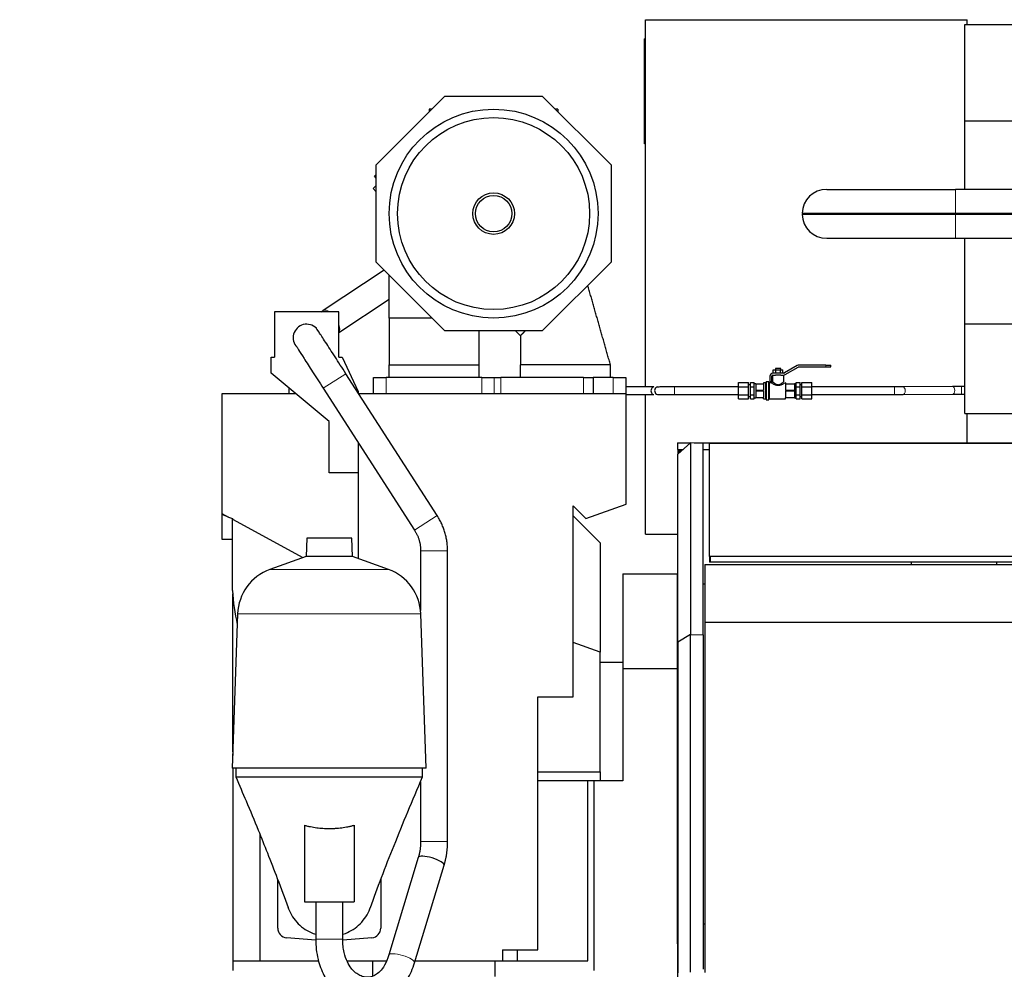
# Model space of a CAD drawing. Header units: inches. Extents: x 0 to 29700, y -16 to 21000.
# Tile 206 of 256: x 21776 to 23306, y 17174 to 18651. Entities that reach past the tile are written whole.
import ezdxf

# ---------------------------------------------------------------- set-up
doc = ezdxf.new("R2010")
doc.units = ezdxf.units.IN
doc.layers.add('1', color=7, linetype='Continuous', true_color=0xffffff)
doc.layers.add('254', color=7, linetype='Continuous', true_color=0xffffff)
doc.styles.add('latin_extended', font='simplex.shx')
doc.dimstyles.get("Standard").update_dxf_attribs({"dimtxt": 0.18, "dimasz": 0.18, "dimexe": 0.18, "dimexo": 0.0625, "dimgap": 0.09, "dimtad": 0, "dimtih": 1, "dimtoh": 1, "dimdec": 4, "dimzin": 0, "dimdsep": 46, "dimtxsty": 'Standard', "dimcen": 0.09, "dimadec": 0, "dimazin": 0, "dimtfac": 1, "dimtdec": 4, "dimtofl": 0, "dimtmove": 0, "dimatfit": 3, "dimfxl": 1, "dimtolj": 1, "dimtzin": 0, "dimarcsym": 0})

# ---------------------------------------------------------------- blocks, each defined once
blk = doc.blocks.new('_U9')
at = {"layer": '254', "color": 3, "linetype": 'Continuous', "lineweight": 13, "transparency": 16777216}
for p, q in [((28856.1, 17551.5), (28856.1, 14023.5)), ((18100.1, 16022.3), (18100.1, 14023.5)), ((18275.1, 14073.5), (28681.1, 14073.5))]:
    blk.add_line(p, q, dxfattribs=at)
at = {"layer": '254', "color": 3, "transparency": 16777216}
for points in [[(18275.1, 14102.7), (18275.1, 14044.3), (18100.1, 14073.5)], [(28681.1, 14044.3), (28681.1, 14102.7), (28856.1, 14073.5)]]:
    blk.add_solid(points, dxfattribs=at)
at = {"layer": 'Defpoints', "color": 0, "transparency": 16777216}
for p in [(28856.1, 17601.5), (18100.1, 16072.3), (28856.1, 14073.5)]:
    blk.add_point(p, dxfattribs=at)
at = {"layer": '254', "color": 2, "lineweight": 13, "transparency": 16777216, "insert": (23107.3, 14336), "char_height": 175, "attachment_point": 1, "style": 'latin_extended'}
blk.add_mtext('\\A1;10756', dxfattribs=at)

msp = doc.modelspace()

# ---------------------------------------------------------------- linework, layer by layer
at = {"layer": '1', "color": 2, "linetype": 'Continuous', "lineweight": 25}
for p, q in [((22748.599, 18650.994), (23248.599, 18650.994)), ((22748.599, 18079.981), (22748.599, 18650.994)), ((23248.599, 18643.494), (23248.599, 18650.994)), ((23244.599, 18493.494), (23244.599, 18643.494)), ((23244.599, 18643.494), (26604.054, 18643.494)), ((22747.099, 18457.962), (22747.099, 18620.962)), ((22748.599, 18620.962), (22747.099, 18620.962)), ((22330.051, 18425.072), (22436.957, 18531.978)), ((22436.957, 18531.978), (22588.145, 18531.978)), ((22588.145, 18531.978), (22695.051, 18425.072)), ((22416.957, 18511.978), (22412.551, 18511.978)), ((22412.551, 18511.978), (22412.551, 18507.572)), ((22612.551, 18511.978), (22608.145, 18511.978)), ((22612.551, 18511.978), (22612.551, 18507.572)), ((23244.599, 18387.148), (23244.599, 18493.494)), ((23244.599, 18493.494), (26604.054, 18493.494)), ((22748.599, 18457.962), (22747.099, 18457.962)), ((22330.051, 18273.884), (22330.051, 18425.072)), ((22695.051, 18425.072), (22695.051, 18273.884)), ((22327.289, 18407.461), (22330.051, 18410.223)), ((22330.051, 18404.699), (22327.289, 18407.461)), ((22330.052, 18393.253), (22325.168, 18388.369)), ((22325.168, 18388.369), (22330.051, 18383.486)), ((23030.099, 18387.151), (23230.099, 18387.151)), ((23525.099, 18387.151), (23230.099, 18387.151)), ((22992.063, 18350.128), (22993.062, 18349.101)), ((22992.063, 18350.128), (23230.099, 18350.128)), ((22992.063, 18348.074), (22993.062, 18349.101)), ((23230.099, 18348.074), (22992.063, 18348.074)), ((22993.062, 18349.101), (23230.099, 18349.101)), ((23230.099, 18350.128), (23525.099, 18350.128)), ((23230.099, 18350.078), (23230.099, 18348.124)), ((23230.099, 18350.078), (23525.149, 18350.078)), ((23525.149, 18348.124), (23230.099, 18348.124)), ((23525.099, 18348.074), (23230.099, 18348.074)), ((23030.099, 18311.051), (23230.099, 18311.051)), ((23230.099, 18311.051), (23525.099, 18311.051)), ((23244.599, 18178.148), (23244.599, 18311.051)), ((22436.957, 18166.978), (22330.051, 18273.884)), ((22695.051, 18273.884), (22588.145, 18166.978)), ((22342.332, 18261.6), (22247.873, 18198.843)), ((22350.051, 18186.978), (22350.051, 18253.884)), ((22272.1, 18164.514), (22350.05, 18216.303)), ((22272.099, 18196.478), (22172.099, 18196.478)), ((22172.099, 18196.478), (22172.099, 18126.478)), ((22272.099, 18126.478), (22272.099, 18196.478)), ((22350.051, 18186.978), (22350.051, 18186.978)), ((22350.327, 18186.978), (22350.064, 18186.978)), ((23244.599, 18038.494), (23244.599, 18178.148)), ((23244.599, 18178.148), (23430.493, 18178.148)), ((22588.145, 18166.978), (22436.957, 18166.978)), ((22546.559, 18166.978), (22554.056, 18159.481)), ((22167.099, 18126.478), (22172.099, 18126.478)), ((22167.099, 18101.478), (22167.099, 18126.478)), ((22272.099, 18126.478), (22277.099, 18126.478)), ((22277.099, 18126.478), (22302.099, 18072.865)), ((22257.099, 18025.959), (22167.099, 18101.478)), ((22424.997, 17879.84), (22283, 18100.56)), ((22350.051, 18114.478), (22420.158, 18114.478)), ((22350.051, 18094.478), (22350.051, 18114.478)), ((22420.158, 18114.478), (22490.056, 18114.478)), ((22490.056, 18094.478), (22490.056, 18114.478)), ((22554.056, 18094.478), (22554.056, 18114.478)), ((22554.056, 18114.478), (22554.056, 18114.478)), ((22694.029, 18114.478), (22694.056, 18114.478)), ((22694.056, 18094.478), (22694.056, 18114.478)), ((22694.057, 18114.478), (22694.056, 18114.478)), ((22963.323, 18101.478), (22946.663, 18101.478)), ((22947.157, 18106.478), (22950.91, 18106.478)), ((22947.157, 18101.478), (22947.157, 18106.478)), ((22958.663, 18108.478), (22950.663, 18108.478)), ((22950.663, 18108.478), (22950.663, 18106.478)), ((22950.91, 18106.478), (22958.415, 18106.478)), ((22950.91, 18101.478), (22950.91, 18106.478)), ((22958.415, 18106.478), (22962.168, 18106.478)), ((22958.415, 18101.478), (22958.415, 18106.478)), ((22958.663, 18106.478), (22958.663, 18108.478)), ((22962.168, 18101.478), (22962.168, 18106.478)), ((22984.349, 18113.308), (22964.323, 18101.746)), ((22965.823, 18099.148), (22985.849, 18110.71)), ((23028.663, 18113.978), (22986.849, 18113.978)), ((22986.849, 18110.978), (23028.663, 18110.978)), ((23028.663, 18113.978), (23036.663, 18113.978)), ((23028.663, 18110.978), (23036.663, 18110.978)), ((23036.663, 18110.978), (23036.663, 18113.978)), ((22326.056, 18094.478), (22345.556, 18094.478)), ((22326.056, 18069.478), (22326.056, 18094.478)), ((22494.152, 18094.478), (22345.556, 18094.478)), ((22494.152, 18094.478), (22513.204, 18094.478)), ((22513.204, 18094.478), (22523.951, 18094.478)), ((22652.056, 18094.478), (22523.951, 18094.478)), ((22652.056, 18094.478), (22667.056, 18094.478)), ((22698.056, 18094.478), (22667.054, 18094.478)), ((22667.056, 18094.478), (22667.056, 18069.478)), ((22698.056, 18094.478), (22718.056, 18094.478)), ((22718.056, 18094.478), (22718.056, 18069.478)), ((22893.163, 18080.329), (22893.163, 18086.68)), ((22893.163, 18086.68), (22908.663, 18086.68)), ((22908.663, 18080.329), (22908.663, 18086.68)), ((22911.663, 18080.329), (22911.663, 18086.68)), ((22911.663, 18086.68), (22917.563, 18086.68)), ((22917.563, 18083.504), (22917.563, 18086.68)), ((22920.163, 18084.978), (22917.563, 18084.978)), ((22920.163, 18084.978), (22932.163, 18084.978)), ((22920.163, 18084.978), (22920.163, 18084.62)), ((22932.163, 18086.478), (22932.163, 18084.978)), ((22934.963, 18086.478), (22932.163, 18086.478)), ((22936.163, 18060.278), (22936.163, 18087.678)), ((22939.863, 18087.978), (22936.463, 18087.978)), ((22940.163, 18060.278), (22940.163, 18087.678)), ((22943.769, 18086.478), (22941.363, 18086.478)), ((22941.663, 18096.478), (22941.663, 18088.478)), ((22941.663, 18088.478), (22944.663, 18088.478)), ((22944.663, 18088.478), (22944.663, 18096.478)), ((22945.663, 18098.21), (22945.663, 18088.398)), ((22946.663, 18098.478), (22950.539, 18098.478)), ((22958.787, 18098.478), (22963.323, 18098.478)), ((22963.663, 18088.478), (22963.663, 18098.49)), ((22966.163, 18086.478), (22965.663, 18086.478)), ((22966.163, 18086.478), (22966.163, 18084.978)), ((22966.163, 18084.978), (22980.163, 18084.978)), ((22980.163, 18084.978), (22980.163, 18084.62)), ((22982.763, 18084.978), (22980.163, 18084.978)), ((22982.763, 18086.68), (22988.663, 18086.68)), ((22982.763, 18083.504), (22982.763, 18086.68)), ((22988.663, 18080.329), (22988.663, 18086.68)), ((22991.663, 18080.329), (22991.663, 18086.68)), ((22991.663, 18086.68), (23007.163, 18086.68)), ((23007.163, 18080.329), (23007.163, 18086.68)), ((22194.096, 18078.825), (22194.096, 18069.478)), ((22247.679, 18077.837), (22389.675, 17857.117)), ((22302.099, 18072.865), (22302.099, 18070.873)), ((22761.34, 18079.978), (22718.056, 18079.978)), ((22893.163, 18080.329), (22908.663, 18080.329)), ((22893.163, 18067.627), (22893.163, 18080.329)), ((22911.663, 18082.978), (22908.663, 18082.978)), ((22908.663, 18067.627), (22908.663, 18080.329)), ((22911.663, 18067.627), (22911.663, 18080.329)), ((22911.663, 18080.329), (22917.563, 18080.329)), ((22917.563, 18080.329), (22917.563, 18083.504)), ((22917.563, 18073.978), (22917.563, 18080.329)), ((22917.563, 18067.627), (22917.563, 18073.978)), ((22920.163, 18084.62), (22932.163, 18084.62)), ((22920.163, 18084.62), (22920.163, 18079.478)), ((22920.163, 18079.478), (22920.163, 18074.336)), ((22932.163, 18074.336), (22920.163, 18074.336)), ((22920.163, 18074.336), (22920.163, 18073.62)), ((22920.163, 18073.62), (22920.163, 18068.478)), ((22932.163, 18073.62), (22920.163, 18073.62)), ((22932.163, 18084.62), (22932.163, 18074.336)), ((22932.163, 18073.62), (22932.163, 18063.336)), ((22966.163, 18084.62), (22966.163, 18074.336)), ((22966.163, 18084.62), (22980.163, 18084.62)), ((22980.163, 18074.336), (22966.163, 18074.336)), ((22966.163, 18073.62), (22966.163, 18063.336)), ((22980.163, 18073.62), (22966.163, 18073.62)), ((22980.163, 18084.62), (22980.163, 18079.478)), ((22980.163, 18079.478), (22980.163, 18074.336)), ((22980.163, 18074.336), (22980.163, 18073.62)), ((22980.163, 18073.62), (22980.163, 18068.478)), ((22982.763, 18080.329), (22982.763, 18083.504)), ((22982.763, 18080.329), (22988.663, 18080.329)), ((22982.763, 18073.978), (22982.763, 18080.329)), ((22982.763, 18067.627), (22982.763, 18073.978)), ((22991.663, 18082.978), (22988.663, 18082.978)), ((22988.663, 18067.627), (22988.663, 18080.329)), ((22991.663, 18067.627), (22991.663, 18080.329)), ((22991.663, 18080.329), (23007.163, 18080.329)), ((23007.163, 18067.627), (23007.163, 18080.329)), ((23225.852, 18080.547), (23148.828, 18080.021)), ((23244.6, 18080.589), (23239.496, 18080.589)), ((22205.235, 18069.478), (22090.099, 18069.478)), ((22090.099, 18069.478), (22090.099, 17883.34)), ((22718.299, 18069.478), (22303.003, 18069.478)), ((22494.152, 18069.478), (22345.556, 18069.478)), ((22718.299, 17897.478), (22718.299, 18069.478)), ((22718.299, 18067.978), (22761.34, 18067.978)), ((22748.599, 17850.994), (22748.599, 18067.981)), ((22893.163, 18067.627), (22908.663, 18067.627)), ((22893.163, 18061.276), (22893.163, 18067.627)), ((22893.163, 18061.276), (22908.663, 18061.276)), ((22908.663, 18061.276), (22908.663, 18067.627)), ((22908.663, 18064.978), (22911.663, 18064.978)), ((22911.663, 18061.276), (22911.663, 18067.627)), ((22911.663, 18067.627), (22917.563, 18067.627)), ((22911.663, 18061.276), (22917.563, 18061.276)), ((22917.563, 18064.452), (22917.563, 18067.627)), ((22917.563, 18061.276), (22917.563, 18064.452)), ((22917.563, 18062.978), (22920.163, 18062.978)), ((22920.163, 18068.478), (22920.163, 18063.336)), ((22920.163, 18063.336), (22932.163, 18063.336)), ((22920.163, 18063.336), (22920.163, 18062.978)), ((22932.163, 18062.978), (22920.163, 18062.978)), ((22932.163, 18061.478), (22932.163, 18062.978)), ((22932.163, 18061.478), (22934.963, 18061.478)), ((22936.463, 18059.978), (22939.863, 18059.978)), ((22941.363, 18061.478), (22966.163, 18061.478)), ((22966.163, 18063.336), (22980.163, 18063.336)), ((22966.163, 18061.478), (22966.163, 18062.978)), ((22980.163, 18062.978), (22966.163, 18062.978)), ((22980.163, 18068.478), (22980.163, 18063.336)), ((22980.163, 18063.336), (22980.163, 18062.978)), ((22980.163, 18062.978), (22982.763, 18062.978)), ((22982.763, 18064.452), (22982.763, 18067.627)), ((22982.763, 18067.627), (22988.663, 18067.627)), ((22982.763, 18061.276), (22982.763, 18064.452)), ((22982.763, 18061.276), (22988.663, 18061.276)), ((22988.663, 18061.276), (22988.663, 18067.627)), ((22988.663, 18064.978), (22991.663, 18064.978)), ((22991.663, 18061.276), (22991.663, 18067.627)), ((22991.663, 18067.627), (23007.163, 18067.627)), ((22991.663, 18061.276), (23007.163, 18061.276)), ((23007.163, 18061.276), (23007.163, 18067.627)), ((23148.91, 18068.021), (23225.933, 18068.547)), ((23239.496, 18068.589), (23244.6, 18068.589)), ((22257.099, 17946.478), (22257.099, 18025.959)), ((23244.599, 18038.494), (23419.156, 18038.494)), ((23248.599, 17992.794), (23248.599, 18038.494)), ((22302.099, 17993.238), (22302.099, 17813.283)), ((22798.599, 17975.499), (22818.349, 17993.017)), ((22818.349, 17993.017), (22818.349, 17694.958)), ((22838.099, 17992.252), (22818.349, 17993.017)), ((22798.099, 17992.79), (22818.101, 17992.79)), ((22798.099, 17992.79), (22798.099, 17982.79)), ((22798.099, 17982.79), (22806.824, 17982.79)), ((22798.599, 17982.789), (22798.599, 17975.497)), ((22800.099, 17980.79), (22800.099, 17979.827)), ((22800.099, 17980.79), (22804.564, 17980.79)), ((22800.099, 17979.827), (22803.479, 17979.827)), ((22800.099, 17979.827), (22800.099, 17976.824)), ((22824.219, 17992.79), (23405.099, 17992.79)), ((22838.099, 17694.435), (22838.099, 17992.252)), ((22838.104, 17982.79), (22848.1, 17982.79)), ((22848.099, 17992.535), (23405.099, 17992.535)), ((22848.099, 17816.517), (22848.099, 17992.535)), ((22798.599, 17682.974), (22798.599, 17975.499)), ((22302.099, 17946.478), (22257.099, 17946.478)), ((22636.099, 17895.013), (22655.937, 17875.174)), ((22636.099, 17598.12), (22636.099, 17895.013)), ((22655.937, 17875.174), (22718.299, 17897.478)), ((22090.099, 17883.34), (22090.099, 17881.478)), ((22090.099, 17883.34), (22100.501, 17877.692)), ((22090.099, 17881.48), (22090.099, 17843.494)), ((22100.501, 17877.692), (22090.099, 17881.478)), ((22100.501, 17877.692), (22106.83, 17875.389)), ((22106.83, 17875.389), (22106.83, 17874.256)), ((22106.83, 17763.226), (22106.83, 17874.256)), ((22106.83, 17874.256), (22216.306, 17814.815)), ((22636.097, 17879.48), (22678.099, 17837.478)), ((22636.097, 17879.48), (22678.099, 17837.478)), ((22090.099, 17843.494), (22106.83, 17843.494)), ((22222.046, 17845.019), (22221.052, 17816.542)), ((22292.151, 17845.019), (22222.046, 17845.019)), ((22293.145, 17816.542), (22292.151, 17845.019)), ((22748.599, 17850.994), (22798.606, 17850.994)), ((22399.056, 17825.195), (22399.056, 17732.354)), ((22441.056, 17372.933), (22441.056, 17825.195)), ((22678.099, 17837.478), (22678.099, 17667.46)), ((22221.052, 17816.542), (22164.754, 17796.052)), ((22293.145, 17816.542), (22221.052, 17816.542)), ((22349.443, 17796.052), (22293.145, 17816.542)), ((22848.099, 17816.517), (22848.099, 17807.647)), ((22848.899, 17816.147), (22848.899, 17807.277)), ((23386.091, 17816.147), (22848.899, 17816.147)), ((22840.599, 17804.071), (23386.1, 17804.071)), ((22840.599, 17804.071), (22840.599, 17714.022)), ((23386.091, 17807.277), (22848.899, 17807.277)), ((23162.095, 17804.07), (23162.095, 17807.277)), ((23294.102, 17807.277), (23294.102, 17804.071)), ((22713.099, 17789.494), (22713.099, 17642.002)), ((22713.099, 17789.494), (22798.099, 17789.494)), ((22798.099, 17642.002), (22798.099, 17789.494)), ((22798.099, 17773.804), (22798.599, 17773.804)), ((22798.099, 17773.804), (22798.599, 17773.804)), ((22838.098, 17773.804), (22840.599, 17773.804)), ((22838.098, 17773.804), (22840.599, 17773.804)), ((22107.099, 17512.479), (22107.099, 17758.182)), ((22114.794, 17727.287), (22106.405, 17487.065)), ((22407.792, 17487.065), (22399.403, 17727.287)), ((22840.599, 17714.022), (22840.599, 17169.531)), ((22840.599, 17714.022), (24447.599, 17714.022)), ((22818.349, 17694.958), (22798.599, 17682.974)), ((22818.349, 17694.958), (22838.099, 17694.435)), ((22818.349, 17169.758), (22818.349, 17694.958)), ((22838.099, 17694.435), (22838.099, 17174.429)), ((22678.099, 17667.464), (22636.099, 17682.75)), ((22798.599, 17682.974), (22798.599, 17168.896)), ((22678.099, 17481.478), (22678.099, 17667.464)), ((22678.098, 17652.094), (22713.097, 17652.094)), ((22713.099, 17642.003), (22713.099, 17467.478)), ((22798.099, 17624.181), (22798.099, 17642.004)), ((22798.099, 17245.029), (22798.099, 17624.186)), ((22798.099, 17245.029), (22798.099, 17624.186)), ((22581.099, 17204.494), (22581.099, 17598.12)), ((22581.099, 17598.12), (22636.099, 17598.12)), ((22107.295, 17512.478), (22107.099, 17512.478)), ((22107.099, 17512.478), (22107.099, 17506.918)), ((22407.792, 17487.065), (22106.405, 17487.065)), ((22107.099, 17487.062), (22107.099, 17187.478)), ((22112.099, 17487.065), (22112.099, 17473.494)), ((22402.099, 17473.494), (22402.099, 17487.065)), ((22581.099, 17481.478), (22678.099, 17481.478)), ((22678.099, 17481.48), (22678.099, 17467.478)), ((22399.056, 17466.184), (22399.056, 17372.933)), ((22659.099, 17467.478), (22581.099, 17467.478)), ((22668.099, 17467.478), (22659.098, 17467.478)), ((22659.099, 17187.478), (22659.099, 17467.478)), ((22713.099, 17467.478), (22668.099, 17467.478)), ((22668.099, 17467.478), (22668.099, 17172.478)), ((22218.448, 17398.45), (22218.448, 17279.494)), ((22295.749, 17398.45), (22295.749, 17279.494)), ((22149.099, 17384.977), (22149.099, 17187.494)), ((22395.5, 17348.389), (22349.545, 17196.797)), ((22389.738, 17184.613), (22435.693, 17336.204)), ((22177.099, 17238.494), (22177.099, 17313.895)), ((22337.099, 17313.859), (22337.099, 17238.494)), ((22218.448, 17279.494), (22295.749, 17279.494)), ((22236.099, 17279.494), (22236.099, 17221.341)), ((22278.099, 17221.341), (22278.099, 17279.494)), ((22798.099, 17213.958), (22798.099, 17245.029)), ((22798.099, 17245.029), (22798.599, 17245.029)), ((22798.099, 17245.029), (22798.599, 17245.029)), ((22798.099, 17213.958), (22798.099, 17245.029)), ((22838.098, 17245.029), (22840.599, 17245.029)), ((22838.098, 17245.029), (22840.599, 17245.029)), ((22236.307, 17219.569), (22190.791, 17223.551)), ((22323.406, 17223.551), (22278.276, 17219.602)), ((22798.099, 17213.958), (22798.099, 17158.548)), ((22526.099, 17204.494), (22526.099, 17187.494)), ((22526.099, 17204.494), (22581.099, 17204.494)), ((22549.099, 17204.494), (22549.099, 17187.494)), ((22107.099, 17187.481), (22107.099, 17172.478)), ((22107.099, 17187.478), (22240.691, 17187.478)), ((22149.099, 17187.494), (22240.686, 17187.494)), ((22284.695, 17187.494), (22325.099, 17187.494)), ((22284.705, 17187.478), (22325.104, 17187.478)), ((22325.099, 17187.494), (22345.693, 17187.494)), ((22325.099, 17163.494), (22325.099, 17187.494)), ((22390.613, 17187.494), (22515.099, 17187.494)), ((22515.095, 17187.494), (22526.099, 17187.494)), ((22515.096, 17187.478), (22659.099, 17187.478)), ((22515.099, 17163.494), (22515.099, 17187.494)), ((22526.099, 17187.494), (22549.099, 17187.494))]:
    msp.add_line(p, q, dxfattribs=at)
at = {"layer": '1', "color": 110, "linetype": 'Continuous', "lineweight": 13}
for p, q in [((23230.099, 18350.128), (23230.099, 18387.151)), ((23230.099, 18350.128), (23230.099, 18350.078)), ((23230.099, 18348.074), (23230.099, 18348.124)), ((23230.099, 18348.074), (23230.099, 18311.051)), ((22247.679, 18077.837), (22283, 18100.56)), ((23028.663, 18110.978), (23028.663, 18113.978)), ((22345.556, 18094.478), (22345.556, 18069.478)), ((22494.152, 18069.478), (22494.152, 18094.478)), ((22513.204, 18069.478), (22513.204, 18094.478)), ((22523.951, 18094.478), (22523.951, 18069.478)), ((22652.056, 18069.478), (22652.056, 18094.478)), ((22698.056, 18069.478), (22698.056, 18094.478)), ((22934.963, 18061.478), (22934.963, 18086.478)), ((22936.463, 18059.978), (22936.463, 18087.978)), ((22939.863, 18059.978), (22939.863, 18087.978)), ((22941.363, 18061.478), (22941.363, 18086.478)), ((22793.663, 18079.978), (22793.663, 18067.978)), ((23135.266, 18079.978), (23135.266, 18067.978)), ((23239.496, 18080.589), (23239.496, 18068.59)), ((22389.675, 17857.117), (22424.997, 17879.84)), ((22399.056, 17825.195), (22441.056, 17825.195)), ((22349.443, 17796.052), (22164.754, 17796.052)), ((22399.403, 17727.287), (22114.794, 17727.287)), ((22399.056, 17372.933), (22441.056, 17372.933)), ((22257.099, 17221.341), (22236.099, 17221.341)), ((22278.099, 17221.341), (22257.099, 17221.341))]:
    msp.add_line(p, q, dxfattribs=at)
at = {"layer": '1', "color": 2, "linetype": 'Continuous', "lineweight": 25}
for radius in [162.362, 149.215, 32.362, 28.291]:
    msp.add_circle((22512.551, 18349.478), radius, dxfattribs=at)
for centre, radius, start, end in [((23030.099, 18349.101), 38.05, 90, 178.453367), ((23030.099, 18349.101), 38.05, 181.546633, 270), ((22222.056, 18156.478), 21, 44.173125, 224.735625), ((22946.663, 18096.478), 5, 90, 180), ((22963.323, 18103.478), 2, 270, 300), ((22986.849, 18108.978), 5, 90, 120), ((22986.849, 18108.978), 2, 90, 120), ((22934.963, 18087.678), 1.2, 270, 0), ((22936.463, 18087.678), 0.3, 90, 180), ((22939.863, 18087.678), 0.3, 0, 90), ((22941.363, 18087.678), 1.2, 180, 270), ((22946.663, 18096.478), 2, 90, 180), ((22963.323, 18103.478), 5, 270, 300), ((22768.663, 18073.978), 6, 99.669375, 285.294375), ((22934.963, 18060.278), 1.2, 0, 90), ((22936.463, 18060.278), 0.3, 180, 270), ((22939.863, 18060.278), 0.3, 270, 0), ((22941.363, 18060.278), 1.2, 90, 180), ((22190.748, 17724.635), 76, 110, 178), ((22323.45, 17724.635), 76, 2, 70), ((22384.033, 17775.481), 277.474, 182.531357, 193.492239), ((22192.099, 17238.494), 15, 180, 265), ((22322.099, 17238.494), 15, 275, 0)]:
    msp.add_arc(centre, radius, start, end, dxfattribs=at)
at = {"layer": '1', "color": 110, "linetype": 'Continuous', "lineweight": 13}
for centre, major_axis, ratio, start_param, end_param in [((22259.494, 18181.351), (11.621, -17.491), 0.43815547, 2.26714997, 3.14159265), ((22259.494, 18181.351), (11.621, -17.491), 0.43815547, 0.14461145, 1.02131214), ((23148.869, 18074.021), (-0.041, 6), 0.54409738, 3.13816964, 6.2774061), ((23225.892, 18074.547), (-0.041, 6), 0.54409738, 3.14160576, 6.28310024), ((22369.641, 17190.705), (20.097, -6.092), 0.26120987, 0.00274889, 3.14159265)]:
    msp.add_ellipse(centre, major_axis=major_axis, ratio=ratio, start_param=start_param, end_param=end_param, dxfattribs=at)
at = {"layer": '1', "color": 2, "linetype": 'Continuous', "lineweight": 25}
for centre, major_axis, ratio, start_param, end_param in [((22761.34, 18073.978), (0, 6), 0.70710668, 0.00068722, 3.14237805), ((22843.92, 17814.218), (-6.5, 0), 0.46174861, 3.83976427, 4.01421736), ((22843.92, 17805.347), (-6.5, 0), 0.46174861, 3.83976427, 4.01421736), ((22415.596, 17342.297), (20.097, -6.092), 0.26120987, 0, 3.14159265)]:
    msp.add_ellipse(centre, major_axis=major_axis, ratio=ratio, start_param=start_param, end_param=end_param, dxfattribs=at)
for points, degree in [([(22694.056, 18114.478), (22676.501, 18176.127), (22658.945, 18237.776)], 2), ([(22694.056, 18114.478), (22676.501, 18176.127), (22658.946, 18237.776)], 2), ([(22247.863, 18198.836), (22246.588, 18197.989), (22245.341, 18197.16), (22244.12, 18196.348)], 3), ([(22350.064, 18186.978), (22350.04, 18186.978), (22350.047, 18186.978), (22350.051, 18186.978)], 3), ([(22350.049, 18186.978), (22350.048, 18186.978), (22350.05, 18186.978), (22350.049, 18186.978)], 3), ([(22350.051, 18186.978), (22350.05, 18186.978), (22350.051, 18186.978)], 2), ([(22350.051, 18186.978), (22350.051, 18150.728), (22350.051, 18114.478)], 2), ([(22350.051, 18186.978), (22350.051, 18150.728), (22350.051, 18114.478)], 2), ([(22350.052, 18186.978), (22350.053, 18186.978), (22350.052, 18186.978), (22350.052, 18186.978)], 3), ([(22490.056, 18114.478), (22490.056, 18140.728), (22490.056, 18166.977)], 2), ([(22555.624, 18161.049), (22561.554, 18166.978)], 1), ([(22554.056, 18159.481), (22554.056, 18136.979), (22554.056, 18114.478)], 2), ([(22554.119, 18159.543), (22555.624, 18161.049)], 1), ([(22624.056, 18114.478), (22554.056, 18114.478)], 1), ([(22694.056, 18114.478), (22624.056, 18114.478)], 1), ([(22893.163, 18079.978), (22793.663, 18079.978)], 1), ([(23135.266, 18079.978), (23007.163, 18079.978)], 1), ([(23148.837, 18080.021), (23142.635, 18079.979), (23135.266, 18079.978)], 2), ([(23239.496, 18080.589), (23232.096, 18080.589), (23225.861, 18080.547)], 2), ([(22793.663, 18067.979), (22893.163, 18067.979)], 1), ([(23007.163, 18067.979), (23135.266, 18067.979)], 1), ([(23135.266, 18067.978), (23142.665, 18067.979), (23148.9, 18068.021)], 2), ([(23225.924, 18068.547), (23232.126, 18068.589), (23239.496, 18068.589)], 2), ([(22441.056, 17825.195), (22440.687, 17854.769), (22424.997, 17879.84)], 2), ([(22389.675, 17857.117), (22399.162, 17842.566), (22399.056, 17825.195)], 2), ([(22713.099, 17642.002), (22798.099, 17642.002)], 1), ([(22112.099, 17473.494), (22112.099, 17473.494), (22112.215, 17473.494), (22112.739, 17473.494), (22113.61, 17473.494), (22114.828, 17473.494), (22116.388, 17473.494), (22118.287, 17473.494), (22120.52, 17473.494), (22123.082, 17473.494), (22125.968, 17473.494), (22129.169, 17473.494), (22132.678, 17473.494), (22136.487, 17473.494), (22140.587, 17473.494), (22144.967, 17473.494), (22149.618, 17473.494), (22154.527, 17473.494), (22159.684, 17473.494), (22165.075, 17473.494), (22170.688, 17473.494), (22176.509, 17473.494), (22182.524, 17473.494), (22188.719, 17473.494), (22195.078, 17473.494), (22201.587, 17473.494), (22208.23, 17473.494), (22214.99, 17473.494), (22221.852, 17473.494), (22228.799, 17473.494), (22235.814, 17473.494), (22242.88, 17473.494), (22249.981, 17473.494), (22257.099, 17473.494), (22264.216, 17473.494), (22271.317, 17473.494), (22278.383, 17473.494), (22285.398, 17473.494), (22292.345, 17473.494), (22299.207, 17473.494), (22305.967, 17473.494), (22312.61, 17473.494), (22319.119, 17473.494), (22325.479, 17473.494), (22331.674, 17473.494), (22337.689, 17473.494), (22343.51, 17473.494), (22349.123, 17473.494), (22354.514, 17473.494), (22359.67, 17473.494), (22364.58, 17473.494), (22369.23, 17473.494), (22373.611, 17473.494), (22377.71, 17473.494), (22381.519, 17473.494), (22385.029, 17473.494), (22388.23, 17473.494), (22391.115, 17473.494), (22393.677, 17473.494), (22395.911, 17473.494), (22397.81, 17473.494), (22399.37, 17473.494), (22400.587, 17473.494), (22401.458, 17473.494), (22401.982, 17473.494), (22402.099, 17473.494), (22402.099, 17473.494)], 3), ([(22399.056, 17372.933), (22399.133, 17360.065), (22395.496, 17348.377)], 2), ([(22435.697, 17336.216), (22440.925, 17353.983), (22441.056, 17372.933)], 2)]:
    msp.add_open_spline(points, degree=degree, dxfattribs=at)
for points, knots in [([(22350.05, 18186.978), (22350.049, 18186.978), (22350.05, 18186.978), (22350.051, 18186.978), (22350.05, 18186.978)], [0, 0, 0, 0, 0.97309066, 1, 1, 1, 1]), ([(22350.052, 18186.978), (22350.052, 18186.978), (22350.057, 18186.978), (22350.053, 18186.978), (22350.051, 18186.978), (22350.052, 18186.978)], [0, 0, 0, 0, 0.05180092, 0.9426792, 1, 1, 1, 1]), ([(22350.618, 18186.978), (22350.612, 18186.978), (22350.517, 18186.978), (22350.424, 18186.978), (22350.327, 18186.978)], [0, 0, 0, 0, 0.06094147, 1, 1, 1, 1]), ([(22351.163, 18186.978), (22351.158, 18186.978), (22350.975, 18186.978), (22350.792, 18186.978), (22350.618, 18186.978)], [0, 0, 0, 0, 0.02780103, 1, 1, 1, 1]), ([(22352.271, 18186.978), (22352.261, 18186.978), (22351.892, 18186.978), (22351.524, 18186.978), (22351.163, 18186.978)], [0, 0, 0, 0, 0.02690254, 1, 1, 1, 1]), ([(22416.956, 18186.978), (22406.322, 18186.978), (22389.855, 18186.978), (22370.471, 18186.978), (22360.261, 18186.978), (22355.169, 18186.978), (22352.989, 18186.978), (22352.271, 18186.978)], [0, 0, 0, 0, 0.49318875, 0.76373395, 0.89900656, 0.96664286, 1, 1, 1, 1]), ([(22283, 18100.56), (22277.015, 18109.863), (22265.848, 18127.186), (22250.633, 18150.688), (22240.117, 18166.795), (22237.449, 18170.726), (22237.126, 18171.104)], [0, 0, 0, 0, 0.24524416, 0.493776, 0.74554483, 1, 1, 1, 1]), ([(22206.964, 18141.857), (22206.954, 18141.76), (22208.646, 18138.922), (22217.198, 18125.397), (22231.074, 18103.682), (22241.774, 18087.016), (22247.679, 18077.837)], [0, 0, 0, 0, 0.22945456, 0.48281024, 0.73965972, 1, 1, 1, 1]), ([(22945.013, 18089.952), (22945.043, 18089.926), (22945.162, 18089.812), (22945.393, 18089.522), (22945.621, 18089.026), (22945.698, 18088.378), (22945.553, 18087.7), (22945.167, 18087.092), (22944.629, 18086.69), (22944.136, 18086.511), (22943.858, 18086.492), (22943.763, 18086.493)], [0, 0, 0, 0, 0.02565986, 0.10569547, 0.23553857, 0.36988307, 0.51683569, 0.67120493, 0.82064936, 0.93987932, 1, 1, 1, 1]), ([(22945.663, 18088.477), (22945.663, 18088.478), (22945.663, 18088.478), (22945.662, 18088.479), (22945.679, 18088.463), (22945.716, 18088.429), (22945.721, 18088.424), (22945.73, 18088.416), (22945.735, 18088.411), (22945.75, 18088.397), (22945.785, 18088.365), (22945.827, 18088.326), (22945.924, 18088.237), (22946.004, 18088.164), (22946.144, 18088.037), (22946.194, 18087.992), (22946.274, 18087.92), (22946.302, 18087.895), (22946.345, 18087.856), (22946.359, 18087.843), (22946.388, 18087.817), (22946.522, 18087.698), (22946.67, 18087.567), (22946.953, 18087.32), (22947.105, 18087.19), (22947.429, 18086.917), (22947.6, 18086.774), (22947.827, 18086.59), (22947.873, 18086.553), (22947.966, 18086.478), (22948.107, 18086.365), (22948.252, 18086.251), (22948.548, 18086.022), (22948.753, 18085.868), (22949.18, 18085.559), (22949.401, 18085.404), (22949.688, 18085.212), (22949.746, 18085.174), (22949.864, 18085.098), (22949.923, 18085.06), (22950.102, 18084.946), (22950.224, 18084.872), (22950.593, 18084.652), (22950.846, 18084.51), (22951.239, 18084.31), (22951.372, 18084.245), (22951.643, 18084.12), (22951.781, 18084.059), (22952.062, 18083.945), (22952.205, 18083.89), (22952.387, 18083.826), (22952.424, 18083.813), (22952.498, 18083.789), (22952.609, 18083.753), (22952.72, 18083.719), (22953.094, 18083.612), (22953.398, 18083.544), (22953.863, 18083.474), (22954.02, 18083.456), (22954.258, 18083.438), (22954.338, 18083.433), (22954.458, 18083.429), (22954.498, 18083.427), (22954.578, 18083.426), (22954.618, 18083.425), (22954.976, 18083.425), (22955.29, 18083.449), (22955.755, 18083.517), (22955.909, 18083.546), (22956.138, 18083.596), (22956.253, 18083.622), (22956.367, 18083.652), (22956.442, 18083.672), (22956.48, 18083.683), (22956.669, 18083.737), (22956.816, 18083.784), (22957.106, 18083.885), (22957.249, 18083.939), (22957.669, 18084.11), (22957.94, 18084.235), (22958.335, 18084.436), (22958.465, 18084.506), (22958.657, 18084.612), (22958.721, 18084.648), (22958.847, 18084.72), (22958.909, 18084.757), (22959.218, 18084.941), (22959.455, 18085.091), (22959.913, 18085.397), (22960.134, 18085.551), (22960.561, 18085.86), (22960.766, 18086.014), (22961.014, 18086.206), (22961.063, 18086.244), (22961.161, 18086.32), (22961.209, 18086.358), (22961.352, 18086.471), (22961.445, 18086.546), (22961.716, 18086.767), (22961.888, 18086.909), (22962.213, 18087.184), (22962.366, 18087.315), (22962.545, 18087.471), (22962.58, 18087.502), (22962.649, 18087.562), (22962.683, 18087.592), (22962.782, 18087.679), (22962.845, 18087.735), (22963.024, 18087.895), (22963.131, 18087.992), (22963.272, 18088.119), (22963.315, 18088.159), (22963.375, 18088.214), (22963.394, 18088.231), (22963.431, 18088.264), (22963.448, 18088.28), (22963.53, 18088.355), (22963.579, 18088.401), (22963.629, 18088.447), (22963.642, 18088.459), (22963.654, 18088.47), (22963.659, 18088.475), (22963.661, 18088.477), (22963.662, 18088.477), (22963.662, 18088.478), (22963.663, 18088.478), (22963.663, 18088.478)], [0, 0, 0, 0, 0.00398406, 0.00398406, 0.03510956, 0.03510956, 0.03900025, 0.03900025, 0.04289094, 0.04289094, 0.05067231, 0.06623506, 0.06623506, 0.09736056, 0.09736056, 0.11292331, 0.11292331, 0.12070468, 0.12070468, 0.12459537, 0.12459537, 0.12848606, 0.15961155, 0.15961155, 0.19073705, 0.19073705, 0.22186255, 0.22186255, 0.22964392, 0.22964392, 0.2374253, 0.25298805, 0.25298805, 0.28411355, 0.28411355, 0.31523904, 0.31523904, 0.32302042, 0.32302042, 0.33080179, 0.33080179, 0.34636454, 0.34636454, 0.37749004, 0.37749004, 0.39305279, 0.39305279, 0.40861554, 0.40861554, 0.42417829, 0.42417829, 0.42806897, 0.42806897, 0.43195966, 0.43974104, 0.43974104, 0.47086653, 0.47086653, 0.48642928, 0.48642928, 0.49421066, 0.49421066, 0.49810134, 0.49810134, 0.50199203, 0.50199203, 0.53311753, 0.53311753, 0.54868028, 0.54868028, 0.55646165, 0.56035234, 0.56035234, 0.56424303, 0.56424303, 0.57980578, 0.57980578, 0.59536853, 0.59536853, 0.62649402, 0.62649402, 0.64205677, 0.64205677, 0.64983815, 0.64983815, 0.65761952, 0.65761952, 0.68874502, 0.68874502, 0.71987052, 0.71987052, 0.75099602, 0.75099602, 0.75877739, 0.75877739, 0.76655876, 0.76655876, 0.78212151, 0.78212151, 0.81324701, 0.81324701, 0.84437251, 0.84437251, 0.85215388, 0.85215388, 0.85993526, 0.85993526, 0.87549801, 0.87549801, 0.90662351, 0.90662351, 0.92218625, 0.92218625, 0.92996763, 0.92996763, 0.937749, 0.937749, 0.9688745, 0.9688745, 0.98443725, 0.98443725, 0.99221863, 0.99610931, 0.99805466, 0.99805466, 1, 1, 1, 1]), ([(22958.787, 18098.478), (22958.47, 18098.478), (22958.143, 18098.478), (22957.474, 18098.478), (22957.132, 18098.478), (22956.438, 18098.478), (22956.086, 18098.478), (22955.377, 18098.478), (22955.02, 18098.478), (22954.306, 18098.478), (22953.949, 18098.478), (22953.24, 18098.478), (22952.888, 18098.478), (22952.194, 18098.478), (22951.852, 18098.478), (22951.183, 18098.478), (22950.855, 18098.478), (22950.538, 18098.478)], [0, 0, 0, 0, 0.125, 0.125, 0.25, 0.25, 0.375, 0.375, 0.5, 0.5, 0.625, 0.625, 0.75, 0.75, 0.875, 0.875, 1, 1, 1, 1]), ([(22793.663, 18079.978), (22790.193, 18079.976), (22783.712, 18079.964), (22774.875, 18079.921), (22768.774, 18079.855), (22767.248, 18079.798), (22767.078, 18079.765)], [0, 0, 0, 0, 0.24439764, 0.49272429, 0.74483524, 1, 1, 1, 1]), ([(22770.247, 18068.191), (22770.165, 18068.159), (22771.098, 18068.1), (22776.15, 18068.034), (22784.115, 18067.992), (22790.264, 18067.98), (22793.663, 18067.979)], [0, 0, 0, 0, 0.24444608, 0.4921938, 0.74401432, 1, 1, 1, 1]), ([(22112.099, 17473.494), (22117.462, 17460.973), (22129.224, 17433.236), (22145.597, 17393.834), (22161.778, 17353.696), (22177.391, 17313.553), (22187.735, 17285.495), (22193.052, 17270.645)], [0, 0, 0, 0, 0.17830434, 0.39743033, 0.57099473, 0.77059876, 1, 1, 1, 1]), ([(22321.143, 17270.639), (22326.645, 17285.992), (22338.366, 17317.777), (22364.473, 17384.373), (22386.384, 17437.124), (22402.099, 17473.494)], [0, 0, 0, 0, 0.2369354, 0.48570236, 1, 1, 1, 1]), ([(22218.448, 17398.45), (22220.032, 17398.029), (22221.618, 17397.634), (22224.797, 17396.896), (22226.389, 17396.553), (22231.175, 17395.604), (22234.376, 17395.075), (22239.196, 17394.439), (22240.806, 17394.253), (22244.031, 17393.934), (22245.646, 17393.801), (22248.883, 17393.587), (22250.504, 17393.506), (22253.752, 17393.399), (22255.379, 17393.372), (22258.639, 17393.37), (22260.272, 17393.395), (22262.317, 17393.46), (22262.726, 17393.475), (22263.34, 17393.5), (22263.545, 17393.509), (22263.954, 17393.527), (22264.976, 17393.574), (22265.998, 17393.633), (22268.445, 17393.792), (22270.073, 17393.926), (22273.32, 17394.245), (22274.939, 17394.431), (22279.786, 17395.069), (22283.001, 17395.599), (22287.799, 17396.551), (22289.395, 17396.895), (22292.578, 17397.633), (22294.165, 17398.029), (22295.749, 17398.45)], [0, 0, 0, 0, 0.0625, 0.0625, 0.125, 0.125, 0.25, 0.25, 0.3125, 0.3125, 0.375, 0.375, 0.4375, 0.4375, 0.5, 0.5, 0.5625, 0.5625, 0.578125, 0.578125, 0.5859375, 0.5859375, 0.59375, 0.625, 0.625, 0.6875, 0.6875, 0.75, 0.75, 0.875, 0.875, 0.9375, 0.9375, 1, 1, 1, 1]), ([(22192.887, 17271.115), (22193.196, 17270.228), (22195.086, 17265.143), (22199.753, 17256.063), (22208.668, 17245.063), (22219.668, 17236.148), (22229.114, 17231.293), (22234.582, 17229.316), (22235.845, 17228.9)], [0, 0, 0, 0, 0.04667406, 0.26840355, 0.49013304, 0.71186253, 0.93359202, 1, 1, 1, 1]), ([(22278.346, 17228.898), (22279.611, 17229.315), (22285.082, 17231.292), (22294.529, 17236.148), (22305.529, 17245.063), (22314.444, 17256.063), (22319.111, 17265.141), (22321, 17270.224), (22321.308, 17271.109)], [0, 0, 0, 0, 0.06651885, 0.28824834, 0.50997783, 0.73170732, 0.95343681, 1, 1, 1, 1]), ([(22236.099, 17221.341), (22236.086, 17210.382), (22238.365, 17191.053), (22247.448, 17166.067), (22258.51, 17149.295), (22268.462, 17139.092), (22276.818, 17132.681), (22286.993, 17126.585), (22300.772, 17121.388), (22315.486, 17119.875), (22327.66, 17121.106), (22338.229, 17123.747), (22350.935, 17129.466), (22365.589, 17140.665), (22379.924, 17159.286), (22386.913, 17175.261), (22389.742, 17184.625)], [0, 0, 0, 0, 0.11621851, 0.21577346, 0.29515463, 0.35407723, 0.39305266, 0.42804147, 0.50468721, 0.58227393, 0.61996753, 0.66362126, 0.72407522, 0.80119456, 0.89450269, 1, 1, 1, 1]), ([(22349.541, 17196.785), (22347.768, 17190.684), (22343.812, 17181.106), (22336.286, 17171.001), (22329.511, 17165.688), (22322.868, 17162.77), (22316.82, 17161.841), (22310.001, 17162.643), (22303.186, 17165.364), (22296.832, 17169.834), (22290.472, 17176.632), (22284.47, 17186.317), (22279.245, 17201.639), (22278.007, 17213.981), (22278.099, 17221.341)], [0, 0, 0, 0, 0.115769, 0.20757263, 0.28174, 0.33914012, 0.41796935, 0.49487356, 0.56960622, 0.64270711, 0.70119451, 0.77904274, 0.87682269, 1, 1, 1, 1])]:
    msp.add_open_spline(points, degree=3, knots=knots, dxfattribs=at)
at = {"layer": '1', "color": 110, "linetype": 'Continuous', "lineweight": 13}
msp.add_open_spline([(22965.663, 18086.478), (22965.662, 18086.478), (22965.64, 18086.463), (22965.551, 18086.405), (22965.484, 18086.362), (22965.385, 18086.298), (22965.374, 18086.29), (22965.351, 18086.276), (22965.315, 18086.252), (22965.277, 18086.228), (22965.197, 18086.176), (22965.139, 18086.139), (22964.952, 18086.02), (22964.81, 18085.93), (22964.572, 18085.781), (22964.489, 18085.729), (22964.358, 18085.648), (22964.313, 18085.62), (22964.222, 18085.564), (22964.176, 18085.536), (22963.942, 18085.393), (22963.742, 18085.273), (22963.319, 18085.024), (22963.097, 18084.894), (22962.804, 18084.729), (22962.745, 18084.696), (22962.625, 18084.629), (22962.565, 18084.595), (22962.381, 18084.495), (22962.257, 18084.427), (22961.878, 18084.225), (22961.618, 18084.089), (22961.081, 18083.822), (22960.804, 18083.69), (22960.376, 18083.495), (22960.232, 18083.431), (22959.938, 18083.305), (22959.789, 18083.243), (22959.335, 18083.061), (22959.026, 18082.946), (22958.396, 18082.732), (22958.075, 18082.633), (22957.583, 18082.502), (22957.417, 18082.46), (22957.166, 18082.403), (22957.082, 18082.385), (22956.912, 18082.35), (22956.827, 18082.333), (22956.399, 18082.254), (22956.055, 18082.205), (22955.362, 18082.139), (22955.013, 18082.122), (22954.573, 18082.122), (22954.485, 18082.123), (22954.309, 18082.128), (22954.221, 18082.131), (22953.958, 18082.144), (22953.783, 18082.156), (22953.262, 18082.206), (22952.919, 18082.255), (22952.409, 18082.35), (22952.24, 18082.385), (22951.988, 18082.442), (22951.904, 18082.462), (22951.737, 18082.504), (22951.654, 18082.525), (22951.242, 18082.635), (22950.921, 18082.734), (22950.293, 18082.948), (22949.986, 18083.062), (22949.536, 18083.244), (22949.387, 18083.305), (22949.167, 18083.4), (22949.094, 18083.432), (22948.948, 18083.496), (22948.876, 18083.529), (22948.517, 18083.692), (22948.239, 18083.825), (22947.701, 18084.093), (22947.441, 18084.228), (22946.937, 18084.497), (22946.694, 18084.632), (22946.401, 18084.797), (22946.343, 18084.83), (22946.228, 18084.896), (22946.058, 18084.993), (22945.896, 18085.089), (22945.579, 18085.275), (22945.38, 18085.395), (22945.008, 18085.622), (22944.835, 18085.729), (22944.637, 18085.854), (22944.598, 18085.878), (22944.541, 18085.914), (22944.522, 18085.926), (22944.485, 18085.949), (22944.394, 18086.007), (22944.31, 18086.06), (22944.123, 18086.18), (22944.017, 18086.248), (22943.886, 18086.332), (22943.848, 18086.357), (22943.798, 18086.39), (22943.783, 18086.4), (22943.762, 18086.414), (22943.755, 18086.418), (22943.742, 18086.426), (22943.736, 18086.43), (22943.685, 18086.463), (22943.663, 18086.478), (22943.663, 18086.478), (22943.663, 18086.478), (22943.663, 18086.478)], degree=3, knots=[0, 0, 0, 0, 0.03124414, 0.03124414, 0.06248828, 0.06248828, 0.0663938, 0.0663938, 0.07029932, 0.07811035, 0.07811035, 0.09373243, 0.09373243, 0.12497657, 0.12497657, 0.14059864, 0.14059864, 0.14840967, 0.14840967, 0.15622071, 0.15622071, 0.18746485, 0.18746485, 0.21870899, 0.21870899, 0.22652003, 0.22652003, 0.23433106, 0.23433106, 0.24995313, 0.24995313, 0.28119728, 0.28119728, 0.31244142, 0.31244142, 0.32806349, 0.32806349, 0.34368556, 0.34368556, 0.3749297, 0.3749297, 0.40617384, 0.40617384, 0.42179591, 0.42179591, 0.42960695, 0.42960695, 0.43741798, 0.43741798, 0.46866213, 0.46866213, 0.49990627, 0.49990627, 0.5077173, 0.5077173, 0.51552834, 0.51552834, 0.53115041, 0.53115041, 0.56239455, 0.56239455, 0.57801662, 0.57801662, 0.58582766, 0.58582766, 0.59363869, 0.59363869, 0.62488283, 0.62488283, 0.65612698, 0.65612698, 0.67174905, 0.67174905, 0.67956008, 0.67956008, 0.68737112, 0.68737112, 0.71861526, 0.71861526, 0.7498594, 0.7498594, 0.78110354, 0.78110354, 0.78891458, 0.78891458, 0.79672561, 0.81234768, 0.81234768, 0.84359183, 0.84359183, 0.87483597, 0.87483597, 0.882647, 0.882647, 0.88655252, 0.88655252, 0.89045804, 0.90608011, 0.90608011, 0.93732425, 0.93732425, 0.95294632, 0.95294632, 0.96075736, 0.96075736, 0.96466288, 0.96466288, 0.96856839, 0.96856839, 0.99981254, 0.99981254, 1, 1, 1, 1], dxfattribs=at)

# ---------------------------------------------------------------- dimensions: what is measured, and where the dimension line sits
at = {"layer": '254', "color": 2, "linetype": 'Continuous', "lineweight": 13}
dim = msp.add_linear_dim(base=(28856.079, 14073.494), p1=(18100.099, 16072.294), p2=(28856.079, 17601.494), dimstyle='Standard', override={"dimscale": 50, "dimtxt": 3.5, "dimasz": 3.5, "dimexe": 1, "dimexo": 1, "dimgap": 1.75, "dimtad": 1, "dimtih": 1, "dimtoh": 0, "dimdec": 0, "dimlfac": 1, "dimzin": 8, "dimdsep": 46, "dimlunit": 2, "dimtxsty": 'latin_extended', "dimsah": 1, "dimse1": 0, "dimse2": 0, "dimsd1": 0, "dimsd2": 0, "dimclrd": 3, "dimclre": 3, "dimclrt": 2, "dimtol": 0, "dimtm": -0.1, "dimtfac": 0.714286, "dimtdec": 3, "dimtofl": 1, "dimtmove": 0, "dimtzin": 8, "dimlwd": 13, "dimlwe": 13}, dxfattribs=at)
dim.commit()
dim.dimension.update_dxf_attribs({"geometry": '_U9', "text_midpoint": (23478.089, 14073.494), "dimtype": 160})

doc.saveas('drawing.dxf')
